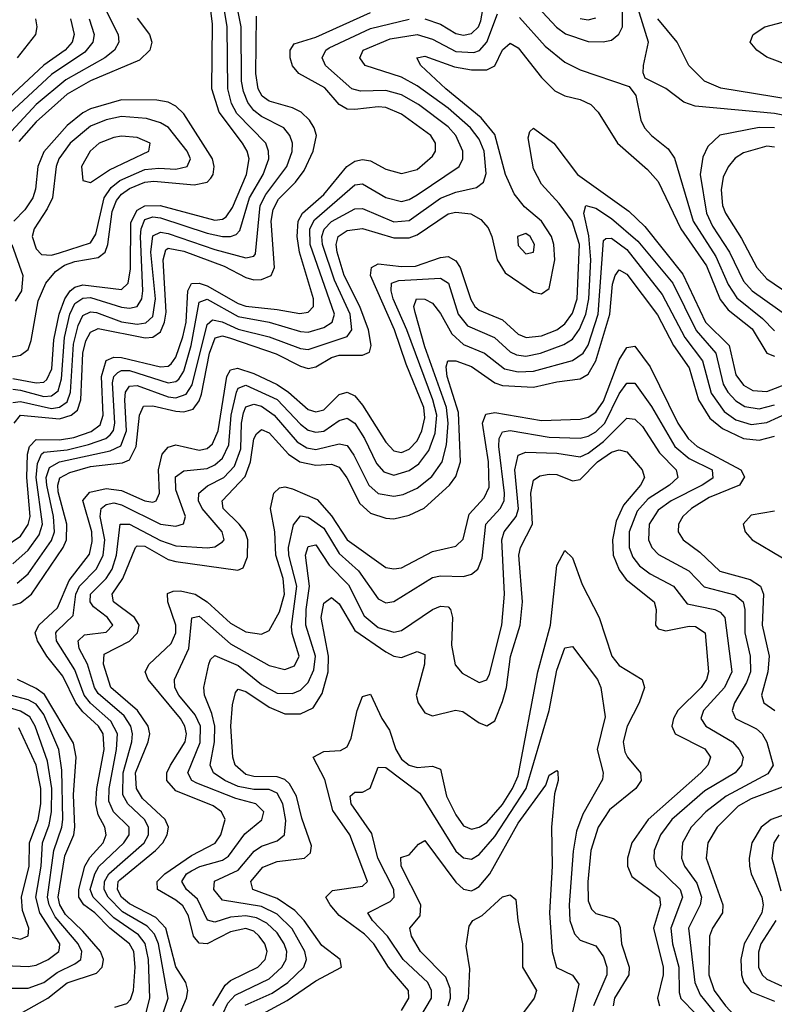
# Model space of a CAD drawing. Header units: inches. Extents: x 990535 to 1117859, y 769386 to 892122.
# Tile 243 of 256: x 1037788 to 1039729, y 870394 to 872928. Entities that reach past the tile are written whole.
import ezdxf

# ---------------------------------------------------------------- set-up
doc = ezdxf.new("R2010")
doc.units = ezdxf.units.IN
doc.header["$MEASUREMENT"] = 0
doc.layers.add('B0837', color=7, linetype='Continuous')

msp = doc.modelspace()

# ---------------------------------------------------------------- linework, layer by layer
at = {"layer": 'B0837', "color": 5}
for points, elevation in [([(1040000, 872761.8), (1039983.6, 872756.4), (1039930, 872725.2), (1039910, 872728.7), (1039842.3, 872782.3), (1039710, 872831.5), (1039683.9, 872850), (1039666.6, 872870), (1039674.9, 872890), (1039705, 872910), (1039750, 872922.1), (1039790, 872938.9), (1039917.3, 873022.7), (1039929.5, 873050.5), (1039924.6, 873130), (1039930, 873151.5), (1039950, 873153.8), (1039990, 873145.8), (1040000, 873140.1)], 3580), ([(1039120.8, 872960.8), (1039169.1, 872909.1), (1039191.7, 872891.7), (1039250, 872871.7), (1039289, 872871), (1039310, 872875.4), (1039329.4, 872890.6), (1039338.4, 872910), (1039338.1, 873070)], 3660), ([(1037971, 873030), (1038041.3, 872890), (1038042.7, 872870), (1038032.2, 872850), (1038006.9, 872830), (1037906.8, 872773.2), (1037830.3, 872710), (1037756.9, 872630)], 3760), ([(1037770, 872004.7), (1037830, 871994), (1037850, 871995.6), (1037857.8, 872002.2), (1037870.2, 872029.8), (1037875.5, 872104.5), (1037889.3, 872170), (1037903.8, 872210), (1037918, 872230), (1037930, 872239.8), (1037950, 872246), (1038050, 872233.9), (1038067.1, 872250), (1038072.6, 872287.4), (1038074, 872406), (1038090, 872437.8), (1038110, 872449.3), (1038149.6, 872449.6), (1038290, 872412.5), (1038310, 872415.1), (1038318.8, 872421.2), (1038335.2, 872444.8), (1038371.2, 872530), (1038378.6, 872570), (1038373.1, 872590), (1038360.9, 872610), (1038300.8, 872690), (1038282.1, 872750), (1038283.5, 872916.5), (1038270.5, 873030)], 3780), ([(1037770, 871977.3), (1037790, 871975.1), (1037850, 871958.7), (1037870, 871960.2), (1037887.1, 871972.9), (1037895.8, 872004.2), (1037902.9, 872110), (1037916.8, 872170), (1037930, 872197.7), (1037950, 872211.8), (1037970, 872213), (1038050, 872188.2), (1038070, 872185.7), (1038090.3, 872190), (1038102.3, 872210), (1038104.8, 872230), (1038098.7, 872370), (1038100.1, 872390), (1038110, 872413.8), (1038130, 872420.8), (1038150, 872418.2), (1038270, 872378.8), (1038309.5, 872370.5), (1038330, 872370.6), (1038344.4, 872375.6), (1038354.6, 872385.4), (1038378.9, 872470), (1038414.1, 872530), (1038428.6, 872570), (1038428.2, 872590), (1038420.9, 872610), (1038346.4, 872686.4), (1038332.5, 872712.5), (1038323.3, 872750), (1038321.5, 872910), (1038302.1, 873030)], 3760), ([(1037770, 871943.1), (1037790, 871945.8), (1037870, 871927.9), (1037890, 871930.6), (1037910, 871944.7), (1037919, 871970), (1037926.6, 872093.4), (1037938.6, 872141.4), (1037950, 872167), (1037970, 872176.6), (1037985.8, 872174.2), (1038050, 872150.2), (1038090, 872145), (1038112.2, 872147.8), (1038130, 872163.9), (1038137, 872210), (1038125.6, 872330), (1038130, 872371.7), (1038150, 872381.5), (1038170, 872378.2), (1038290, 872337.1), (1038370, 872315.6), (1038390, 872319.3), (1038394.4, 872325.6), (1038406.5, 872450), (1038421.3, 872478.7), (1038475.3, 872550), (1038488.8, 872588.8), (1038489.3, 872610), (1038483.1, 872630), (1038467.8, 872650), (1038410, 872679.4), (1038390, 872694.4), (1038374.7, 872714.7), (1038363.3, 872743.3), (1038358.9, 872770), (1038357.7, 872910), (1038334.7, 873025.3)], 3740), ([(1038830.4, 872930.4), (1038870, 872916.2), (1038910, 872892.6), (1038930, 872887.9), (1038950, 872892.4), (1038967.8, 872910), (1038974.5, 872925.5), (1038990, 873013.4)], 3660), ([(1040000, 872612.7), (1039971.2, 872588.8), (1039950, 872576.8), (1039930, 872573), (1039910, 872577.1), (1039889.8, 872589.8), (1039818, 872658), (1039790, 872674.6), (1039730, 872686.8), (1039525.3, 872705.3), (1039496.2, 872716.2), (1039450, 872751.2), (1039397.3, 872777.3), (1039391.6, 872791.6), (1039392.5, 872810), (1039405.6, 872870), (1039374.7, 872970)], 3640), ([(1037750, 871571.7), (1037790, 871598.6), (1037810, 871629.2), (1037814.6, 871650), (1037806, 871750), (1037808, 871810), (1037812.8, 871830), (1037830, 871848.1), (1037890, 871846.7), (1037927, 871853), (1037972, 871868), (1037994.8, 871885.2), (1038002.7, 871910), (1037998.5, 872010), (1038010, 872051.5), (1038030, 872059.8), (1038050, 872059.1), (1038150, 872034.7), (1038170, 872036.6), (1038177.2, 872042.8), (1038190, 872059.7), (1038207.8, 872112.2), (1038215.9, 872150), (1038220.1, 872230), (1038230, 872249), (1038250, 872249.7), (1038270, 872243.3), (1038350, 872197.4), (1038370, 872190.5), (1038450, 872182.7), (1038508.3, 872171.7), (1038530, 872175.2), (1038543.4, 872190), (1038543.4, 872210), (1038507.5, 872330), (1038501.5, 872370), (1038504.4, 872410), (1038515.3, 872430), (1038570, 872478.4), (1038629.5, 872550.5), (1038650, 872563.8), (1038670, 872568), (1038690, 872564.6), (1038730, 872543.8), (1038770, 872532.6), (1038810, 872543), (1038850, 872577.3), (1038857.6, 872590), (1038857.5, 872610), (1038845.4, 872630), (1038770, 872685.3), (1038730, 872702.2), (1038710, 872704.3), (1038650, 872696.7), (1038630, 872698.3), (1038609.7, 872709.7), (1038572.6, 872752.6), (1038506.3, 872790), (1038489.4, 872809.4), (1038483.5, 872830), (1038483.4, 872850), (1038494.4, 872865.6), (1038550, 872883), (1038690, 872946.6)], 3680), ([(1037773.5, 871890), (1037790, 871910.8), (1037890, 871901.2), (1037920.4, 871910), (1037936.4, 871923.6), (1037945.2, 871950), (1037950.1, 872070), (1037958.4, 872101.6), (1037970, 872124.2), (1037990, 872133.1), (1038110.6, 872109.4), (1038130, 872110.9), (1038150, 872124.8), (1038160.8, 872150), (1038164.9, 872175.1), (1038156.9, 872310), (1038164.1, 872335.9), (1038170, 872339.9), (1038210, 872332.3), (1038314.1, 872294.1), (1038370, 872264.5), (1038390, 872258.6), (1038410, 872259.4), (1038434.4, 872270), (1038443.3, 872290), (1038434.8, 872410), (1038440, 872440), (1038453.9, 872466.1), (1038497.8, 872510), (1038520, 872540), (1038543.1, 872590), (1038551.1, 872630), (1038545.4, 872650), (1038533.1, 872670), (1038512.1, 872690), (1038490, 872701.4), (1038430, 872718.2), (1038411.5, 872731.5), (1038401.4, 872750), (1038395, 872790), (1038397, 872937)], 3720), ([(1037781.6, 871478.4), (1037810, 871502.1), (1037870, 871587.5), (1037877.8, 871610), (1037875.3, 871650), (1037857.4, 871730), (1037856.2, 871750), (1037864.5, 871775.5), (1037889.9, 871790), (1038021, 871819), (1038048.4, 871831.6), (1038062.4, 871870), (1038058.5, 871950), (1038060.3, 871970), (1038070, 871984.9), (1038090, 871986.4), (1038170, 871957.4), (1038190, 871955.4), (1038215.8, 871964.2), (1038231.6, 871988.4), (1038270, 872143.6), (1038284.3, 872155.7), (1038309.1, 872150.9), (1038350, 872131.3), (1038430, 872112.3), (1038510, 872082.1), (1038530, 872079.3), (1038630, 872113), (1038642.4, 872130), (1038637.7, 872170), (1038597.7, 872257.7), (1038567.1, 872350), (1038565.4, 872370), (1038570.8, 872389.2), (1038590, 872408.4), (1038650, 872441.6), (1038670, 872442.1), (1038750, 872408.3), (1038790, 872411.6), (1038870, 872468.8), (1038910, 872484.4), (1038963.4, 872496.6), (1038980.7, 872510), (1038987.7, 872532.2), (1038982.7, 872590), (1038970, 872620.3), (1038947.7, 872650), (1038890, 872700.3), (1038810, 872757.7), (1038770, 872780.2), (1038676.8, 872810), (1038662.6, 872830), (1038671.5, 872850), (1038740.7, 872879.3), (1038810, 872889.8), (1038850, 872878.3), (1038910, 872846.4), (1038956.1, 872843.9), (1038970.9, 872849.1), (1038990, 872870), (1039016.9, 872943.1)], 3640), ([(1037918.6, 872930), (1037928.4, 872890), (1037922.8, 872870), (1037905.1, 872850), (1037850, 872810.8), (1037719.4, 872690)], 3720), ([(1037966.5, 872930), (1037979.1, 872890), (1037975.7, 872870), (1037955.6, 872844.4), (1037870, 872786.9), (1037750, 872675.8)], 3740), ([(1037770, 871528.1), (1037810, 871563), (1037837.7, 871602.3), (1037846.3, 871630), (1037830.5, 871750), (1037834.1, 871785.9), (1037843.8, 871810), (1037850, 871815.1), (1037910, 871821.6), (1037964.8, 871835.2), (1038009.1, 871850), (1038020.5, 871859.5), (1038029.2, 871870.8), (1038033, 871890), (1038026.7, 871993.3), (1038029.7, 872010.3), (1038040.1, 872019.9), (1038050, 872025.2), (1038070, 872025.2), (1038170, 871993.2), (1038190, 871996.9), (1038197, 872003), (1038210, 872023.7), (1038228.6, 872090), (1038250, 872201.2), (1038270, 872208.9), (1038350, 872163.9), (1038430, 872149.7), (1038510, 872125.4), (1038530, 872124.1), (1038570, 872135.8), (1038591.8, 872150), (1038597.4, 872170), (1038535.2, 872350), (1038534.6, 872390), (1038546.5, 872413.5), (1038650, 872503.2), (1038670, 872505.4), (1038730, 872470.7), (1038770, 872460.1), (1038790, 872465.4), (1038810, 872477.4), (1038918.1, 872550), (1038928.1, 872570), (1038927.7, 872590), (1038909.7, 872630), (1038890, 872652.3), (1038813.7, 872710), (1038770, 872735.1), (1038730, 872746.3), (1038664.5, 872744.5), (1038642, 872750), (1038574.2, 872810), (1038565.7, 872830), (1038575.5, 872850), (1038584.2, 872855.8), (1038690, 872905.8), (1038790, 872929.8)], 3660), ([(1037828.4, 872930), (1037832.3, 872910), (1037828.2, 872890), (1037781.8, 872830)], 3680), ([(1038090, 872931.9), (1038121.7, 872890), (1038127.6, 872870), (1038122.7, 872850), (1038096.1, 872823.9), (1037970, 872771.2), (1037910, 872736.3), (1037830, 872665), (1037785.6, 872614.4)], 3780), ([(1039073.4, 872933.4), (1039139.8, 872859.8), (1039190, 872819), (1039230, 872798.8), (1039356.1, 872756.1), (1039373.1, 872733.1), (1039385.8, 872670), (1039395, 872650), (1039412.9, 872630), (1039456.1, 872596.1), (1039472.1, 872572.1), (1039520.5, 872410), (1039578.9, 872318.9), (1039610, 872246.9), (1039632.5, 872212.5), (1039699, 872159), (1039730, 872127.6)], 3640), ([(1039230, 872931.2), (1039250, 872927.4), (1039270, 872933.2)], 3680), ([(1040000, 872664), (1039950, 872618.1), (1039930, 872612), (1039910, 872617.7), (1039844.6, 872684.6), (1039810, 872710), (1039770, 872722.5), (1039591.7, 872751.7), (1039549.7, 872769.7), (1039509, 872810), (1039479.6, 872870), (1039429.1, 872930)], 3620), ([(1037770, 871421.3), (1037790, 871427.8), (1037818.1, 871450), (1037899.5, 871570), (1037908.7, 871590), (1037908.8, 871630), (1037887.2, 871712.8), (1037885.9, 871730), (1037891.2, 871748.8), (1037917.3, 871762.7), (1037970, 871778), (1038052, 871788), (1038070, 871795.1), (1038087.2, 871830), (1038096.2, 871910), (1038106.1, 871933.9), (1038130, 871934), (1038190, 871920.3), (1038210, 871919.1), (1038234, 871926), (1038250, 871946.9), (1038255.9, 871964.1), (1038276.2, 872070), (1038290.9, 872109.1), (1038310, 872114.8), (1038330, 872108.5), (1038448, 872068), (1038510, 872036.3), (1038530, 872030.8), (1038550, 872034.9), (1038590, 872058.6), (1038610, 872064.7), (1038670, 872065.1), (1038687.4, 872072.6), (1038692.3, 872090), (1038685.4, 872130), (1038662.7, 872190), (1038623, 872270), (1038604.9, 872330), (1038602.4, 872350), (1038607.5, 872370), (1038630, 872385.7), (1038670, 872391.2), (1038750, 872366.7), (1038790, 872366.9), (1038810, 872374.4), (1038890, 872428.3), (1038910, 872432.9), (1038948.3, 872428.3), (1038974.3, 872414.3), (1038992.9, 872392.9), (1039002.6, 872370), (1039016.2, 872310), (1039036.4, 872276.4), (1039110, 872227.2), (1039130, 872222.8), (1039150, 872236.8), (1039164.5, 872310), (1039162.3, 872350), (1039155.9, 872370), (1039130, 872409.4), (1039086.7, 872446.7), (1039060.1, 872480.1), (1039037.6, 872530), (1039010, 872632.5), (1038975.3, 872675.3), (1038884, 872750), (1038820.2, 872810), (1038809.9, 872830.1), (1038830, 872834.7), (1038906.7, 872806.7), (1038950, 872799), (1038990, 872798.9), (1039010.3, 872809.7), (1039030, 872850.8), (1039050, 872868), (1039070, 872856.1), (1039130, 872779.4), (1039164.7, 872744.7), (1039190, 872732), (1039230, 872722.5), (1039257.1, 872710), (1039275.8, 872690), (1039326.1, 872610), (1039403, 872543), (1039430, 872511.8), (1039489, 872390), (1039554.7, 872294.7), (1039590, 872208.1), (1039610, 872181.8), (1039672.3, 872132.3), (1039710, 872070.1), (1039730, 872062.6)], 3620), ([(1037727.5, 872052.5), (1037790, 872064.7), (1037810, 872079.1), (1037817.8, 872102.2), (1037835.6, 872204.4), (1037855.4, 872250), (1037879.7, 872280.3), (1037903.3, 872296.7), (1037930, 872306.1), (1037990, 872316.2), (1038007.9, 872330), (1038014.5, 872350), (1038025.5, 872434.5), (1038037, 872463), (1038050, 872479.1), (1038070, 872494.1), (1038110, 872510.2), (1038132.7, 872512.7), (1038236.5, 872503.5), (1038270, 872510), (1038279.2, 872520.7), (1038285.5, 872530), (1038288.4, 872550), (1038283.5, 872570), (1038210, 872685.7), (1038190, 872705.6), (1038170, 872715.5), (1038141.1, 872721.1), (1038050, 872721.9), (1037970, 872698.5), (1037950, 872688.7), (1037910, 872656), (1037850, 872588.3), (1037834.7, 872550), (1037828.2, 872491.8), (1037821.3, 872470), (1037801, 872439), (1037772.9, 872410)], 3820), ([(1038033, 870387), (1038063.7, 870396.3), (1038073.3, 870406.7), (1038080.4, 870430), (1038085.1, 870490), (1038081.6, 870530), (1038070.2, 870550.2), (1038019.7, 870590), (1037981.3, 870630), (1037953.2, 870650), (1037940.1, 870670), (1037939.7, 870690), (1037955.9, 870750), (1037968, 870772), (1038002.6, 870810), (1038010, 870830), (1038006.7, 870850), (1037990, 870882.3), (1037983.7, 870910), (1037986.3, 870950), (1038005.3, 871050), (1038003, 871090), (1037990.4, 871110), (1037950, 871146.9), (1037932.1, 871170), (1037898.6, 871238.6), (1037857.5, 871290), (1037834.1, 871330), (1037828, 871350), (1037837.2, 871370), (1037885.1, 871414.9), (1037915.2, 871484.8), (1037967.3, 871552.7), (1037974.6, 871585.4), (1037973.8, 871610), (1037950, 871691), (1037968, 871712), (1038010, 871721.6), (1038050, 871716.3), (1038110, 871690.3), (1038130, 871686.8), (1038139, 871690), (1038147.9, 871710), (1038144.9, 871770), (1038154.6, 871810), (1038170, 871827.8), (1038190, 871833.9), (1038250, 871820.6), (1038270, 871824.3), (1038283.6, 871836.4), (1038298.2, 871870), (1038321.1, 872010), (1038330, 872026.7), (1038348.6, 872031.4), (1038390, 872017.6), (1038450, 871989.5), (1038479.5, 871970), (1038530, 871925.2), (1038550, 871918.7), (1038570, 871924.2), (1038610, 871964), (1038630.1, 871970), (1038650, 871960.1), (1038670, 871936), (1038730, 871840.5), (1038750, 871818.2), (1038770, 871814.2), (1038790, 871823.3), (1038810, 871844.1), (1038822.8, 871870), (1038830, 871903.8), (1038827.2, 871930), (1038781.9, 872041.9), (1038752, 872130), (1038690.3, 872269.7), (1038692.7, 872290), (1038710, 872299.9), (1038770, 872292.8), (1038806.1, 872293.9), (1038870, 872316.5), (1038890, 872318.7), (1038910, 872307.2), (1038921, 872290), (1038948.1, 872208.1), (1038959.1, 872190), (1038970, 872180.9), (1039030, 872155.4), (1039070, 872119.1), (1039090.6, 872110.6), (1039130, 872114.4), (1039169.8, 872130.2), (1039190, 872145.1), (1039210, 872172.5), (1039221.8, 872210), (1039227.6, 872350), (1039208.7, 872410), (1039175.3, 872455.3), (1039130, 872504.6), (1039110, 872544.6), (1039096.2, 872623.8), (1039100, 872640), (1039110, 872648.7), (1039162.3, 872610), (1039223.1, 872530), (1039355, 872435), (1039395.9, 872395.9), (1039493.5, 872273.5), (1039552, 872150), (1039613.2, 872090), (1039630, 872014.4), (1039650, 871987.2), (1039673.6, 871973.6), (1039710, 871971.3), (1039830, 872017.6)], 3580), ([(1039730, 872649.7), (1039690, 872650.8), (1039589.2, 872630.8), (1039558.5, 872601.5), (1039545.6, 872574.4), (1039538.7, 872530), (1039554.9, 872430), (1039570, 872397), (1039613.9, 872330), (1039650, 872255.4), (1039671.8, 872230), (1039770, 872161.2)], 3660), ([(1039730, 872599.9), (1039710, 872602.5), (1039650, 872585.1), (1039628.6, 872571.4), (1039610, 872549.2), (1039597.5, 872522.5), (1039592.5, 872490), (1039595.9, 872450), (1039603.3, 872430), (1039645.1, 872365.1), (1039684.1, 872290), (1039710, 872261.6), (1039788, 872208)], 3680), ([(1038112.4, 870370), (1038123.1, 870410), (1038118.9, 870510), (1038111, 870551), (1038093.4, 870573.4), (1038030, 870616.8), (1037977.2, 870670), (1037969.3, 870690), (1037980.9, 870730), (1037991.1, 870748.9), (1038055.9, 870810), (1038069.6, 870830), (1038069.6, 870850), (1038029.4, 870889.4), (1038017.4, 870917.4), (1038018.1, 870950), (1038036.8, 871050), (1038039.1, 871090), (1038022.8, 871122.8), (1037970, 871169.3), (1037954, 871190), (1037930, 871255), (1037882.9, 871330), (1037881.1, 871350), (1037884.4, 871355.6), (1037925.1, 871394.9), (1037932.7, 871450), (1037942.2, 871470), (1037985.2, 871514.8), (1038002.7, 871550), (1038006.8, 871590), (1037995.2, 871650), (1037997.7, 871670), (1038010, 871680.3), (1038030, 871684.7), (1038050, 871679.9), (1038150, 871630.3), (1038190, 871624.6), (1038209.1, 871630.9), (1038214.1, 871650), (1038190, 871718), (1038188.7, 871751.3), (1038210, 871767.4), (1038270, 871773.5), (1038290, 871782.6), (1038310, 871800.1), (1038325.9, 871834.1), (1038332.1, 871910), (1038345.3, 871970), (1038350, 871979.9), (1038370, 871987.6), (1038450.4, 871950.4), (1038510, 871887.1), (1038530, 871871.9), (1038550, 871866.5), (1038570, 871869.6), (1038610, 871897), (1038630, 871902.8), (1038650.3, 871890), (1038675.2, 871850), (1038705.8, 871785.8), (1038724.3, 871764.3), (1038750, 871756.1), (1038790, 871767.6), (1038814.7, 871785.3), (1038840.6, 871819.4), (1038856.3, 871863.7), (1038861, 871910), (1038851, 871950), (1038783.5, 872130), (1038748.8, 872210), (1038743.6, 872230), (1038744.7, 872250), (1038762.9, 872257.1), (1038870, 872262.6), (1038890.6, 872250), (1038915.7, 872170), (1038939.9, 872139.9), (1039009.1, 872110), (1039050, 872073.5), (1039066.1, 872066.1), (1039090, 872062.5), (1039127.7, 872070), (1039187.7, 872092.3), (1039210, 872106.2), (1039228.3, 872131.7), (1039244.4, 872170), (1039251.8, 872210), (1039257.3, 872310), (1039252.3, 872372.3), (1039239.4, 872430), (1039244.7, 872450), (1039270, 872443.1), (1039310, 872416.9), (1039378, 872358), (1039467.8, 872250), (1039528.1, 872128.1), (1039579, 872070), (1039597.7, 871990), (1039609.2, 871969.2), (1039630, 871946.9), (1039652.9, 871932.9), (1039690, 871926.8), (1039730, 871937.4)], 3560), ([(1038144.9, 870335.1), (1038169.7, 870410), (1038144.9, 870550), (1038135, 870575), (1038115.6, 870595.6), (1038052.4, 870632.4), (1038015.3, 870670), (1038005.1, 870690), (1038005.7, 870710), (1038017.1, 870730), (1038108.2, 870810), (1038119.4, 870830), (1038119.6, 870850), (1038109.4, 870870), (1038066.2, 870910), (1038053.5, 870933.5), (1038054, 870990), (1038076.4, 871070), (1038078.4, 871090), (1038073.9, 871110), (1038056.4, 871136.4), (1037990, 871193.9), (1037980.6, 871210), (1037962.5, 871270), (1037940.8, 871310), (1037938.1, 871330), (1037954.6, 871345.4), (1038010, 871351.7), (1038027.8, 871370), (1038013.5, 871390), (1037977.4, 871417.4), (1037969.5, 871430), (1037970.2, 871450), (1038010.1, 871489.9), (1038026, 871514), (1038036.7, 871550), (1038046.7, 871630), (1038070, 871629.8), (1038150, 871588.1), (1038190, 871574), (1038271.4, 871568.6), (1038290, 871571.9), (1038310, 871584.3), (1038314, 871590), (1038308.7, 871610), (1038256.9, 871670), (1038247.9, 871690), (1038248.6, 871710), (1038271.4, 871728.6), (1038312.9, 871750), (1038340.9, 871779.1), (1038356.5, 871823.5), (1038358.4, 871890), (1038363.5, 871916.5), (1038370, 871931.9), (1038390, 871938.7), (1038410, 871933.2), (1038442.8, 871910), (1038501.7, 871841.7), (1038526.2, 871826.2), (1038550, 871821.9), (1038610, 871836.8), (1038630, 871832.7), (1038647.5, 871807.5), (1038686.4, 871730), (1038710, 871708.9), (1038750, 871701.7), (1038774, 871706), (1038810, 871722.2), (1038847.7, 871752.3), (1038874.8, 871790), (1038886.2, 871833.8), (1038890.1, 871890), (1038886.1, 871930), (1038830, 872086.4), (1038805, 872175), (1038801.5, 872190), (1038808.5, 872210), (1038830, 872209.2), (1038850, 872198.6), (1038870, 872172.4), (1038899.3, 872119.3), (1038930, 872092.6), (1038983.6, 872070), (1039035, 872030), (1039070, 872021.8), (1039110, 872023.6), (1039210, 872051.4), (1039237.4, 872070), (1039250, 872090.6), (1039276, 872170), (1039290, 872359.7), (1039295.3, 872364.7), (1039310, 872366.2), (1039350, 872336.9), (1039441, 872221), (1039499.1, 872110), (1039544.6, 872050), (1039567.1, 871967.1), (1039600.2, 871920.2), (1039630, 871898.3), (1039670, 871886.2), (1039710, 871891.9), (1039770, 871918.7)], 3540), ([(1037767.3, 872350), (1037796.3, 872270), (1037792.2, 872230), (1037776.2, 872203.8)], 3820), ([(1038191.2, 870348.8), (1038217.4, 870410), (1038220.1, 870430), (1038215.5, 870450), (1038190, 870490.9), (1038163.5, 870590), (1038137.8, 870617.8), (1038070, 870652.5), (1038049.4, 870670), (1038039.4, 870690), (1038040.9, 870710), (1038045.2, 870714.8), (1038137.6, 870790), (1038155.9, 870810), (1038167.6, 870830), (1038170.6, 870850), (1038161.8, 870870), (1038104.2, 870924.2), (1038088.3, 870950), (1038086.1, 870990), (1038118.4, 871070), (1038122.4, 871090), (1038118.8, 871110), (1038090.6, 871150.6), (1038022.7, 871210), (1038003.1, 871270), (1038004.9, 871295.1), (1038070, 871328.5), (1038091.1, 871350), (1038095.2, 871370), (1038083.4, 871390), (1038029.2, 871430), (1038025.5, 871450), (1038053.4, 871490), (1038085.8, 871570), (1038090, 871573.9), (1038110, 871572.9), (1038170, 871539.1), (1038190, 871534), (1038348.9, 871511.1), (1038362.7, 871517.3), (1038374.1, 871545.9), (1038375.1, 871590), (1038367.8, 871610), (1038352.2, 871630), (1038311.2, 871670), (1038308.6, 871690), (1038367.6, 871752.4), (1038381.4, 871790), (1038390.4, 871849.6), (1038397.2, 871862.8), (1038410, 871873.6), (1038430, 871865), (1038479.4, 871810), (1038508.8, 871790), (1038550, 871781.8), (1038590, 871784.3), (1038610, 871776.7), (1038629.2, 871749.2), (1038663.1, 871683.1), (1038690, 871658.6), (1038730, 871645.3), (1038750, 871644), (1038790, 871653), (1038828.6, 871671.4), (1038893.5, 871730), (1038910, 871752.8), (1038921.9, 871790), (1038917, 871917), (1038887.2, 872010), (1038885.3, 872034.7), (1038889.6, 872050.4), (1038909.9, 872050.1), (1038950, 872035.5), (1039010, 871993.9), (1039030, 871986.9), (1039110, 871982.8), (1039170, 871996.6), (1039230, 872004), (1039250, 872016.1), (1039270.4, 872050), (1039305.9, 872170), (1039312.7, 872247.3), (1039319.7, 872270), (1039330, 872284.3), (1039350, 872273.5), (1039428.5, 872168.5), (1039469.8, 872089.8), (1039510, 872032), (1039534.2, 871950), (1039563.1, 871903.1), (1039595.8, 871875.8), (1039650, 871850.2), (1039690, 871846.1), (1039730, 871856.3)], 3520), ([(1038284.5, 870390), (1038316.1, 870443.9), (1038330, 870455.7), (1038400.9, 870490), (1038419.6, 870510), (1038424.5, 870530), (1038418.2, 870550), (1038404.2, 870570), (1038390, 870582.1), (1038370, 870589.5), (1038330, 870580.7), (1038270, 870549.7), (1038250, 870551.5), (1038235.3, 870570), (1038222.2, 870622.2), (1038207.7, 870647.7), (1038190, 870662.7), (1038142.4, 870690), (1038141.8, 870710), (1038161.3, 870730), (1038230, 870777.3), (1038291.1, 870808.9), (1038305, 870830), (1038316.6, 870870), (1038306.9, 870890), (1038285.2, 870905.2), (1038190, 870943.5), (1038166.7, 870970), (1038166.7, 870990), (1038175.8, 871010), (1038213.9, 871070), (1038216.6, 871090), (1038213.1, 871110), (1038201.9, 871130), (1038118.2, 871230), (1038110.3, 871250), (1038120.7, 871270), (1038177.5, 871322.5), (1038189.3, 871350), (1038189.8, 871370), (1038169.3, 871430), (1038168.5, 871451.5), (1038182.3, 871457.7), (1038201.3, 871458.7), (1038239, 871450), (1038270.4, 871430.4), (1038330, 871375.4), (1038370, 871353.2), (1038410, 871347.1), (1038430, 871356.6), (1038456, 871404), (1038469.5, 871450), (1038465.3, 871490), (1038446.7, 871550), (1038444.2, 871610), (1038433.1, 871670), (1038441.9, 871710), (1038456.4, 871723.6), (1038470, 871725.6), (1038490, 871720.7), (1038553, 871693), (1038590, 871651.4), (1038630, 871589.8), (1038730, 871518.6), (1038750, 871514.7), (1038770, 871517.3), (1038850, 871559.8), (1038910, 871573.2), (1038928.3, 871591.7), (1038944.4, 871655.6), (1038982.4, 871697.6), (1038995.2, 871724.8), (1038993.9, 871790), (1038978.8, 871890), (1038987.2, 871912.8), (1039010, 871917.2), (1039130, 871896.8), (1039230, 871900.3), (1039250, 871905.1), (1039270, 871917.8), (1039290, 871946.4), (1039330, 872052.4), (1039350, 872084.4), (1039370, 872088.3), (1039410, 872034.9), (1039481.1, 871890), (1039507.3, 871850), (1039530.4, 871830), (1039643.4, 871770), (1039652.1, 871752.1), (1039639.7, 871730), (1039561.8, 871698.2), (1039515.9, 871670), (1039493.8, 871650), (1039482.3, 871630), (1039482, 871610), (1039495, 871590), (1039537.5, 871557.5), (1039588.7, 871508.7), (1039667.4, 871487.4), (1039693.8, 871470), (1039701.1, 871450), (1039697.9, 871370), (1039716.1, 871290), (1039712.7, 871250), (1039696.4, 871190), (1039702.5, 871170), (1039730.6, 871150)], 3480), ([(1038310.1, 870370), (1038323.2, 870396.8), (1038342.1, 870417.9), (1038430, 870460.2), (1038462.3, 870490), (1038473.2, 870510), (1038474.8, 870530), (1038468.6, 870550), (1038450, 870577.9), (1038423.5, 870603.5), (1038397.1, 870617.1), (1038370, 870621.9), (1038330, 870618.2), (1038290, 870605.9), (1038270.8, 870610.8), (1038245.2, 870665.2), (1038217.3, 870690), (1038205.2, 870710), (1038216.7, 870730), (1038230, 870738), (1038251.3, 870748.7), (1038310, 870765.2), (1038324.8, 870775.2), (1038367.1, 870832.9), (1038410.9, 870869.1), (1038415.7, 870890), (1038395.8, 870910), (1038343.6, 870923.6), (1038243.4, 870963.4), (1038230.6, 870970.6), (1038220.4, 870990), (1038252.2, 871067.8), (1038252.9, 871110), (1038239.4, 871139.4), (1038197.2, 871190), (1038186.9, 871210), (1038186, 871230), (1038223, 871310), (1038230.9, 871389.1), (1038250, 871392.9), (1038330, 871322.1), (1038430, 871265.9), (1038470, 871255.5), (1038495, 871265), (1038507, 871290), (1038488.6, 871348.6), (1038486.9, 871366.9), (1038500.5, 871470), (1038480, 871550), (1038479.6, 871570), (1038492.2, 871627.8), (1038510, 871651.6), (1038530, 871647.7), (1038570, 871619.9), (1038610, 871554.4), (1038659.9, 871510), (1038710, 871437.5), (1038730, 871427.5), (1038750, 871430.6), (1038850, 871492.3), (1038870, 871497.3), (1038930, 871495.5), (1038950, 871500.9), (1038966.1, 871513.9), (1038978, 871542), (1038986.7, 871630), (1039023.7, 871670), (1039034, 871690), (1039035.3, 871710), (1039020.7, 871830), (1039021, 871850), (1039030, 871867.6), (1039050, 871871.1), (1039150, 871853.9), (1039230, 871851), (1039250, 871856.1), (1039270, 871867.4), (1039293, 871890), (1039330, 871964.9), (1039350, 871993), (1039370, 871992.9), (1039412.9, 871932.9), (1039473.4, 871830), (1039510, 871799.1), (1039569.1, 871770), (1039571.3, 871748.7), (1039543.4, 871730), (1039463.7, 871690), (1039430, 871666.2), (1039407.5, 871630), (1039405.3, 871590), (1039414.4, 871570), (1039431.6, 871551.6), (1039509.4, 871509.4), (1039548.7, 871468.7), (1039627.8, 871447.8), (1039649.3, 871430), (1039653.6, 871410), (1039653.1, 871350), (1039667.3, 871290), (1039667.5, 871250), (1039657.8, 871222.2), (1039626.5, 871170), (1039620.3, 871150), (1039629.6, 871130), (1039683.1, 871103.1), (1039697.7, 871090), (1039710, 871068.6), (1039725.9, 871010), (1039712.3, 870987.7), (1039605.5, 870930), (1039553.2, 870890), (1039515.2, 870850), (1039493.2, 870810), (1039490.4, 870770), (1039498.4, 870750), (1039530, 870706.1), (1039541.6, 870670), (1039538.6, 870650), (1039508.4, 870590), (1039524.6, 870450), (1039538.4, 870418.4), (1039594.4, 870350)], 3460), ([(1038368.2, 870391.8), (1038437.1, 870422.9), (1038477.8, 870450), (1038518.7, 870490), (1038525.8, 870510), (1038521.6, 870530), (1038488.6, 870588.6), (1038450, 870626.3), (1038410, 870645.7), (1038310, 870662), (1038287.5, 870690), (1038289, 870711), (1038350, 870739.9), (1038391.2, 870788.8), (1038410, 870801.3), (1038450, 870815.2), (1038468.9, 870830), (1038472.5, 870867.5), (1038464.8, 870910), (1038450, 870937.6), (1038430, 870946.7), (1038390, 870947.2), (1038350, 870954.9), (1038316, 870970), (1038286.3, 870990), (1038277.5, 871010), (1038289.2, 871070), (1038289.6, 871110), (1038282.5, 871142.5), (1038263, 871190), (1038261.8, 871210), (1038274.3, 871270), (1038278.7, 871281.3), (1038290, 871291.5), (1038350, 871266), (1038410, 871217.4), (1038450, 871195), (1038490, 871194), (1038510, 871202.9), (1038530, 871222.5), (1038545, 871255), (1038548.7, 871290), (1038523.8, 871370), (1038524.6, 871410), (1038533.4, 871470), (1038523, 871550), (1038530, 871572.6), (1038550, 871576.3), (1038584.2, 871524.2), (1038634.1, 871474.1), (1038673.9, 871393.9), (1038710, 871364.2), (1038750, 871351.9), (1038770, 871356.2), (1038850, 871410.1), (1038870, 871418.7), (1038890, 871417.2), (1038896.4, 871410), (1038901.1, 871390), (1038898.6, 871318.6), (1038907.9, 871267.9), (1038926.5, 871246.5), (1038970, 871222.8), (1038990, 871229.4), (1038996.1, 871243.9), (1039028.3, 871370), (1039034.8, 871450), (1039028.5, 871590), (1039034.4, 871610), (1039064.8, 871650), (1039070.9, 871669.1), (1039061.3, 871770), (1039070, 871807.3), (1039090, 871815.2), (1039170, 871813), (1039230, 871803.6), (1039250, 871812.8), (1039290, 871842.5), (1039350, 871902.8), (1039370, 871900.3), (1039390, 871881.6), (1039433.7, 871813.7), (1039476.5, 871770), (1039480.8, 871750), (1039459.2, 871730), (1039404.7, 871695.3), (1039376.4, 871663.6), (1039356, 871610), (1039355.7, 871570), (1039364.9, 871544.9), (1039382.6, 871522.6), (1039410, 871502.1), (1039470, 871470.1), (1039504.7, 871424.7), (1039575.8, 871410), (1039590, 871403.2), (1039601.6, 871390), (1039619.7, 871250), (1039600.8, 871210), (1039546.6, 871150), (1039540.3, 871130), (1039553, 871110), (1039621.9, 871070), (1039639.1, 871050), (1039648.6, 871030), (1039645, 871010), (1039628.8, 870990), (1039550, 870943.5), (1039465.2, 870870), (1039436.4, 870830), (1039419.9, 870790), (1039418.9, 870770), (1039425.4, 870750), (1039486.6, 870690), (1039493.3, 870670), (1039462.7, 870590), (1039467.2, 870550), (1039483.4, 870490), (1039484.3, 870424.3), (1039488.9, 870408.9), (1039527.6, 870370)], 3440), ([(1038410.7, 870369.3), (1038475.6, 870404.4), (1038550, 870454.5), (1038616.1, 870490), (1038612.3, 870510), (1038565.4, 870545.4), (1038519.6, 870610), (1038495.6, 870635.6), (1038450, 870666.5), (1038387.7, 870690), (1038382.6, 870710), (1038413.2, 870746.8), (1038450, 870761.7), (1038520.7, 870770), (1038536.3, 870783.7), (1038538.3, 870801.7), (1038513.6, 870873.6), (1038500.1, 870930), (1038481.8, 870961.8), (1038470, 870972.6), (1038450, 870979.9), (1038390, 870980.3), (1038370, 870985.7), (1038342.1, 871010), (1038336.1, 871030), (1038330.7, 871110), (1038335.1, 871164.9), (1038343.3, 871196.7), (1038350, 871205.5), (1038370, 871199.4), (1038430, 871158.8), (1038470, 871141.5), (1038510, 871141.6), (1038542.6, 871157.4), (1038565.8, 871194.2), (1038581.8, 871250), (1038582.6, 871290), (1038563.4, 871390), (1038570, 871426.5), (1038590, 871441.2), (1038610, 871424.6), (1038650, 871356.1), (1038730, 871301.6), (1038750, 871289.8), (1038770, 871286.7), (1038810, 871302.5), (1038830, 871294.6), (1038829.5, 871269.5), (1038807.9, 871190), (1038812.8, 871170), (1038830, 871144.7), (1038850, 871137), (1038908.9, 871151.1), (1038927.6, 871147.6), (1038970, 871118.9), (1038990, 871110.8), (1039010, 871124.2), (1039030, 871173.6), (1039040.3, 871210), (1039050.3, 871289.7), (1039075.1, 871370), (1039081.2, 871430), (1039072.3, 871550), (1039076.2, 871570), (1039106.7, 871630), (1039102.7, 871710), (1039110, 871743.5), (1039126.1, 871753.9), (1039150, 871759), (1039170, 871757.9), (1039210, 871741.3), (1039230, 871745.1), (1039274.1, 871790), (1039310, 871814.8), (1039330, 871821.1), (1039350, 871816.4), (1039388.9, 871770), (1039394.8, 871750), (1039384.6, 871730), (1039341.5, 871678.5), (1039322.7, 871637.3), (1039312.5, 871590), (1039314.5, 871550), (1039330, 871512), (1039347.6, 871487.6), (1039420.1, 871430), (1039425.1, 871410), (1039423.6, 871370), (1039430, 871360.5), (1039450, 871355), (1039510, 871367.4), (1039526.6, 871366.6), (1039551.4, 871350), (1039559.7, 871250), (1039554.9, 871230), (1039541, 871210), (1039481.3, 871150), (1039469.5, 871130), (1039465.2, 871110), (1039474.5, 871090), (1039550, 871051.9), (1039565.1, 871030), (1039557.7, 871010), (1039539.7, 870990), (1039404.9, 870870), (1039363, 870810), (1039351.2, 870770), (1039351.6, 870750), (1039362.8, 870722.8), (1039433.6, 870670), (1039436.1, 870650), (1039418.5, 870590), (1039443, 870490), (1039443.3, 870470), (1039428.6, 870410), (1039434.1, 870390)], 3420), ([(1039730, 871663.7), (1039670, 871653.1), (1039649.2, 871630), (1039653.9, 871610), (1039671.8, 871590), (1039750, 871543.4)], 3520), ([(1038770, 870378), (1038789.3, 870410), (1038788, 870430), (1038736.5, 870490), (1038699.3, 870550), (1038674.8, 870574.8), (1038610, 870622.7), (1038586.6, 870650), (1038575.8, 870670), (1038592.7, 870687.3), (1038670, 870698.3), (1038682.7, 870710), (1038637.5, 870830), (1038593.4, 870893.4), (1038573.1, 870973.1), (1038543, 871030), (1038570, 871044.7), (1038612.9, 871047.1), (1038630, 871056.8), (1038640.7, 871079.3), (1038656.4, 871150), (1038670, 871186.2), (1038690, 871192.4), (1038719.6, 871130), (1038739.5, 871099.5), (1038755.2, 871050), (1038770, 871025), (1038790, 871009.6), (1038810, 871003.8), (1038850, 871006.8), (1038870, 870999.4), (1038886.1, 870930), (1038910, 870881.7), (1038930, 870853.8), (1038950, 870845.1), (1038970, 870850.1), (1038990, 870862.5), (1039030, 870908.6), (1039055.8, 870950), (1039070, 870982.5), (1039121.2, 871250), (1039153, 871370), (1039170, 871523.2), (1039190, 871562), (1039210, 871543.6), (1039234.6, 871474.6), (1039278.2, 871390), (1039311, 871290), (1039330, 871266.3), (1039388.9, 871230), (1039395.2, 871210), (1039381.6, 871170), (1039350.3, 871110), (1039340.1, 871070), (1039344.3, 871044.3), (1039351.1, 871030), (1039384.6, 870990), (1039386.5, 870970), (1039372.9, 870950), (1039305.2, 870894.8), (1039275.8, 870850), (1039257.2, 870790), (1039249.6, 870709.6), (1039250, 870660.4), (1039258.7, 870638.7), (1039270, 870627.8), (1039315.2, 870615.2), (1039326.6, 870606.6), (1039332.3, 870592.3), (1039335.8, 870550), (1039355.9, 870490), (1039354.9, 870470), (1039317.7, 870410), (1039314.6, 870390)], 3380), ([(1038790, 870313.5), (1038847.2, 870410), (1038847.2, 870430), (1038837.8, 870450), (1038774.7, 870510), (1038734.5, 870570), (1038695.9, 870610), (1038683.2, 870630), (1038741.2, 870658.8), (1038750.9, 870670), (1038750.2, 870690), (1038708.8, 870770), (1038693.5, 870833.5), (1038640.8, 870910), (1038638, 870930), (1038650, 870940.6), (1038670, 870940.5), (1038689.9, 870950.1), (1038710, 871004.9), (1038730, 871003.3), (1038817.4, 870937.4), (1038910, 870788.5), (1038930, 870770.9), (1038950, 870767.6), (1038970, 870779.7), (1039010, 870826), (1039090.9, 870950), (1039149.7, 871150), (1039170, 871254.3), (1039190, 871311.5), (1039210, 871314.9), (1039274.1, 871230), (1039282.5, 871210), (1039293.8, 871133.8), (1039273.8, 871050), (1039289, 870990), (1039287.4, 870972.6), (1039236.8, 870883.2), (1039220.3, 870839.7), (1039211.3, 870788.7), (1039201.1, 870650), (1039203.1, 870610), (1039215.3, 870575.3), (1039230, 870559.4), (1039270, 870544.4), (1039290, 870516.3), (1039298.7, 870490), (1039298.5, 870470), (1039264.2, 870390)], 3360), ([(1037790, 870370.4), (1037860.5, 870410), (1037910, 870449.8), (1037985.8, 870474.2), (1038000.1, 870490), (1038001.7, 870498.3), (1038003.1, 870510), (1037995.6, 870530), (1037950, 870582.9), (1037905.5, 870625.5), (1037891.5, 870650), (1037887, 870670), (1037903.7, 870776.3), (1037927.2, 870830), (1037930, 870850), (1037926.4, 870933.6), (1037932.9, 871030), (1037926.4, 871066.4), (1037851.5, 871191.5), (1037830, 871207.2), (1037782.7, 871230)], 3620), ([(1037764.1, 870435.9), (1037810, 870435.5), (1037850, 870450.8), (1037883.9, 870476.1), (1037930, 870498.5), (1037945.1, 870510), (1037948.2, 870530), (1037938.6, 870550), (1037879, 870619), (1037863.5, 870650), (1037859.5, 870670), (1037875.6, 870790), (1037896.5, 870850), (1037898.7, 870870), (1037896.5, 870996.5), (1037889, 871050), (1037850, 871139.9), (1037830, 871166.8), (1037810, 871177.9), (1037764.3, 871190)], 3640), ([(1037750, 870494.1), (1037810, 870491.6), (1037830, 870495.2), (1037861.4, 870510), (1037889, 870530), (1037890, 870538.8), (1037890.8, 870550), (1037839.8, 870630), (1037829.3, 870670), (1037843.5, 870750), (1037846.4, 870810), (1037863.9, 870856.1), (1037870, 870890), (1037870.4, 870950), (1037859.6, 871019.6), (1037827.4, 871110), (1037814.2, 871134.2), (1037790, 871148.8), (1037730, 871166.6)], 3660), ([(1037750, 870570.1), (1037790, 870562.3), (1037810, 870570.8), (1037811.7, 870590), (1037795.3, 870635.3), (1037792.2, 870670), (1037812.1, 870750), (1037813, 870810), (1037835.4, 870870), (1037841.9, 870910), (1037842.1, 870950), (1037830, 871009.4), (1037785.4, 871105.4)], 3680), ([(1038890, 870390), (1038895.9, 870410), (1038895.3, 870435.3), (1038884.3, 870464.3), (1038819.1, 870530), (1038795.6, 870570), (1038791.9, 870590), (1038817.9, 870622.1), (1038819.7, 870650), (1038769.2, 870750), (1038768.1, 870771.9), (1038790, 870778.8), (1038813.4, 870806.6), (1038830, 870815.8), (1038910, 870708.3), (1038930, 870690.9), (1038950, 870686.4), (1038956.8, 870690), (1038970, 870697.5), (1038997.6, 870730), (1039070, 870860.8), (1039141.8, 870958.2), (1039150, 870984.2), (1039170, 870996), (1039172.5, 870992.5), (1039173.4, 870970), (1039164, 870936), (1039155.8, 870850), (1039157.4, 870750), (1039150.6, 870630), (1039157.3, 870530), (1039169.2, 870489.2), (1039210, 870469.4), (1039226.3, 870446.3), (1039210, 870373.8)], 3340), ([(1039776.4, 870963.6), (1039670, 870923.2), (1039635.9, 870904.1), (1039581.9, 870850), (1039557.9, 870810), (1039553.7, 870770), (1039596.6, 870650), (1039595.9, 870630), (1039570.1, 870590), (1039562.3, 870570), (1039561, 870470), (1039574.6, 870430), (1039603.6, 870390), (1039641.3, 870350), (1039645.9, 870330), (1039638.5, 870310), (1039561.6, 870230), (1039550.3, 870210), (1039549.6, 870190), (1039563, 870130), (1039560.5, 870090), (1039549.5, 870070), (1039498.3, 870021.7), (1039486.6, 870000)], 3480), ([(1039757, 870883), (1039720.6, 870870), (1039695.6, 870850), (1039671.6, 870810), (1039664.5, 870770), (1039665.5, 870750), (1039669.8, 870729.8), (1039696.8, 870670), (1039700.4, 870650), (1039696.9, 870630), (1039651.7, 870550), (1039642.6, 870510), (1039644.5, 870470), (1039651.1, 870450), (1039670, 870426.8), (1039730, 870402.2)], 3520), ([(1039740.6, 870830), (1039728.2, 870810), (1039723, 870770), (1039745.9, 870685.9)], 3540), ([(1038925.3, 870370), (1038942.3, 870410), (1038945.9, 870485.9), (1038936.2, 870543.8), (1038944.2, 870595.8), (1038953.7, 870610), (1038977.3, 870622.7), (1039030, 870670.8), (1039050, 870676.1), (1039064.2, 870664.2), (1039069.4, 870610), (1039081.6, 870550), (1039081.3, 870490), (1039117, 870430), (1039111.6, 870410), (1039081.6, 870370)], 3320), ([(1039733.4, 870610), (1039694.4, 870550), (1039688.8, 870528.8), (1039688.6, 870490), (1039697.9, 870470), (1039710, 870458.8), (1039770, 870431.5)], 3540)]:
    msp.add_lwpolyline(points, dxfattribs=dict(at, elevation=elevation))
for points, elevation in [([(1038050, 872678.7), (1038010, 872670.4), (1037970, 872654.2), (1037917.5, 872610), (1037889, 872570), (1037881.5, 872550), (1037871.9, 872470), (1037858.9, 872441.1), (1037825.2, 872390), (1037819.7, 872370), (1037830, 872338.1), (1037844.1, 872324.1), (1037870, 872322.3), (1037890, 872328.2), (1037970, 872353.6), (1037984.1, 872375.9), (1038004.8, 872470), (1038023.6, 872496.4), (1038045.8, 872514.2), (1038110, 872542.8), (1038146.1, 872546.1), (1038190, 872543.5), (1038219, 872550), (1038227.1, 872570), (1038218.6, 872590), (1038170.7, 872650.7), (1038150, 872663), (1038114.2, 872674.2)], 3840), ([(1038050, 872628.5), (1038030, 872625.3), (1037992.7, 872610), (1037968.9, 872590), (1037946.8, 872550), (1037950, 872514), (1037970, 872509.5), (1038018.6, 872541.4), (1038119.8, 872590), (1038123.2, 872610), (1038090, 872625)], 3860), ([(1039090, 872378.1), (1039068.4, 872370), (1039070, 872347.3), (1039090, 872326), (1039109.8, 872330.2), (1039112, 872350), (1039100.9, 872370)], 3640)]:
    msp.add_lwpolyline(points, close=True, dxfattribs=dict(at, elevation=elevation))

doc.saveas('drawing.dxf')
